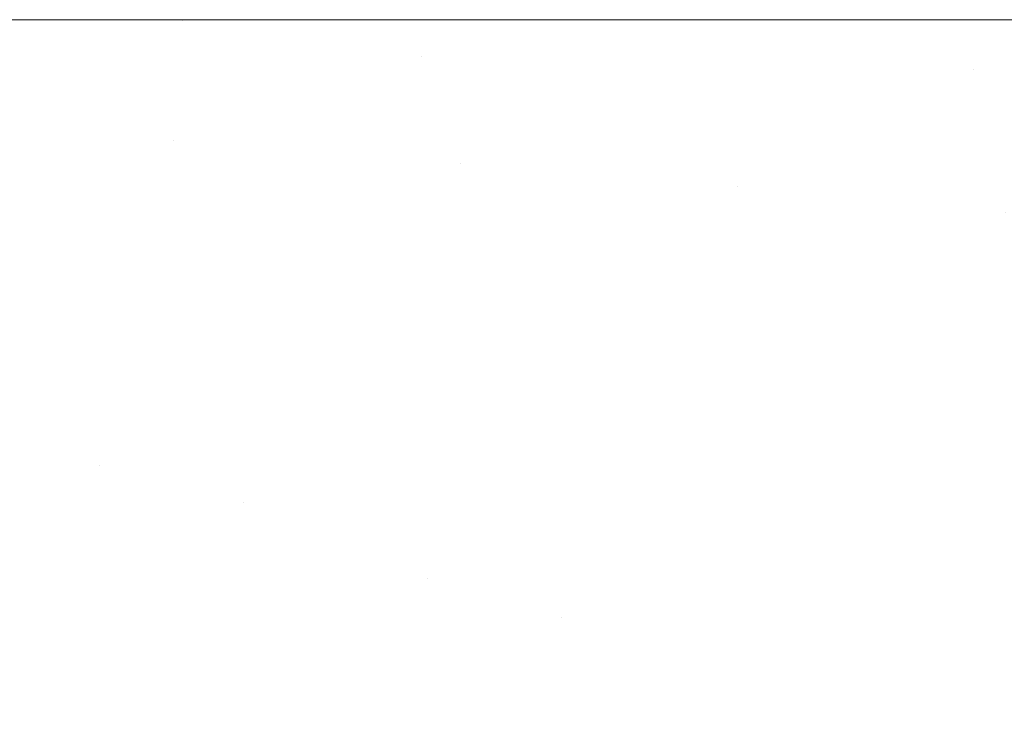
# Model space of a CAD drawing. Header units: centimetres. Extents: x -44.1 to 45.2, y 4.2 to 6.
# Tile 220 of 256: x -14.0869 to -14.0402, y 5.9668 to 6.0001. Entities that reach past the tile are written whole.
import ezdxf

# ---------------------------------------------------------------- set-up
doc = ezdxf.new("R2010")
doc.units = ezdxf.units.CM
doc.header["$LTSCALE"] = 2.54
doc.layers.add('Lucido design-1', color=7, linetype='Continuous')

# ---------------------------------------------------------------- blocks, each defined once
blk = doc.blocks.new('Gruppo-4-1')
at = {"color": 7, "linetype": 'Continuous', "lineweight": 9}
for points, invisible_edges in [([(-43.924707, 6.000021, -2312.419046), (-8.338741, 6.000089, -2312.42217), (-26.131724, 6.000089, -2312.42217)], 9), ([(-43.924707, 6.000021, -2312.419046), (45.040209, 6.000021, -2312.419046), (9.454243, 6.000089, -2312.42217), (-8.338741, 6.000089, -2312.42217)], 11), ([(-43.924707, 6.000021, -2312.419046), (-43.924707, 5.999993, -2312.417808), (45.040209, 5.999993, -2312.417808), (45.040209, 6.000021, -2312.419046)], 10), ([(45.040209, 5.999993, -2312.417808), (-43.924707, 5.999993, -2312.417808), (-43.924707, 5.999708, -2312.413454), (45.040209, 5.999708, -2312.413454)], 5), ([(-26.131724, 6.000089, -2312.42217), (-14.077994, 6.000089, -2312.641394), (-14.081469, 6.000089, -2312.642449)], 9), ([(-14.081469, 6.000089, -2312.642449), (-14.095203, 6.000089, -2312.646622), (-26.131724, 6.000089, -2312.42217)], 10), ([(-26.131724, 6.000089, -2312.42217), (-14.059693, 6.000089, -2312.636617), (-14.077994, 6.000089, -2312.641394)], 9), ([(-26.131724, 6.000089, -2312.42217), (-14.040353, 6.000089, -2312.632382), (-14.059693, 6.000089, -2312.636617)], 9), ([(-26.131724, 6.000089, -2312.42217), (-14.020064, 6.000089, -2312.628777), (-14.028457, 6.000089, -2312.630268)], 9), ([(-14.028457, 6.000089, -2312.630268), (-14.040353, 6.000089, -2312.632382), (-26.131724, 6.000089, -2312.42217)], 10), ([(-26.131724, 6.000089, -2312.42217), (-13.998948, 6.000089, -2312.625887), (-14.020064, 6.000089, -2312.628777)], 9), ([(-26.131724, 6.000089, -2312.42217), (-13.977163, 6.000089, -2312.623786), (-13.979127, 6.000089, -2312.623976), (-13.998948, 6.000089, -2312.625887)], 9), ([(-13.93465, 6.000089, -2312.62217), (-13.954895, 6.000089, -2312.622535), (-26.131724, 6.000089, -2312.42217), (-8.338741, 6.000089, -2312.42217)], 10), ([(-13.954895, 6.000089, -2312.622535), (-13.977163, 6.000089, -2312.623786), (-26.131724, 6.000089, -2312.42217)], 10), ([(-14.079191, 6.00004, -2312.645203), (-14.13256, 6.00004, -2312.664669), (-14.111291, 6.000089, -2312.652216), (-14.095203, 6.000089, -2312.646622)], 11), ([(-14.079191, 6.00004, -2312.645203), (-14.076901, 5.999894, -2312.648007), (-14.129424, 5.999894, -2312.667165), (-14.13256, 6.00004, -2312.664669)], 15), ([(-14.126298, 5.99965, -2312.669654), (-14.129424, 5.999894, -2312.667165), (-14.076901, 5.999894, -2312.648007), (-14.074617, 5.99965, -2312.650803)], 15), ([(-14.095203, 6.000089, -2312.646622), (-14.081469, 6.000089, -2312.642449), (-14.079191, 6.00004, -2312.645203)], 10), ([(-14.079191, 6.00004, -2312.645203), (-14.081469, 6.000089, -2312.642449), (-14.077994, 6.000089, -2312.641394)], 9), ([(-14.027008, 6.00004, -2312.633169), (-14.079191, 6.00004, -2312.645203), (-14.059693, 6.000089, -2312.636617), (-14.040353, 6.000089, -2312.632382)], 11), ([(-14.079191, 6.00004, -2312.645203), (-14.077994, 6.000089, -2312.641394), (-14.059693, 6.000089, -2312.636617)], 9), ([(-14.027008, 6.00004, -2312.633169), (-14.025545, 5.999894, -2312.636164), (-14.076901, 5.999894, -2312.648007), (-14.079191, 6.00004, -2312.645203)], 15), ([(-14.074617, 5.99965, -2312.650803), (-14.076901, 5.999894, -2312.648007), (-14.025545, 5.999894, -2312.636164), (-14.024086, 5.99965, -2312.63915)], 15), ([(-14.040353, 6.000089, -2312.632382), (-14.028457, 6.000089, -2312.630268), (-14.027008, 6.00004, -2312.633169)], 10), ([(45.040209, 5.999708, -2312.413454), (-43.924707, 5.999708, -2312.413454), (-43.924707, 5.999233, -2312.409117), (45.040209, 5.999233, -2312.409117)], 5), ([(-14.074617, 5.99965, -2312.650803), (-14.072344, 5.99931, -2312.653587), (-14.123184, 5.99931, -2312.672131), (-14.126298, 5.99965, -2312.669654)], 15), ([(-14.024086, 5.99965, -2312.63915), (-14.022633, 5.99931, -2312.642123), (-14.072344, 5.99931, -2312.653587), (-14.074617, 5.99965, -2312.650803)], 15), ([(45.040209, 5.999233, -2312.409117), (-43.924707, 5.999233, -2312.409117), (-43.924707, 5.998569, -2312.404805), (45.040209, 5.998569, -2312.404805)], 5), ([(-14.123184, 5.99931, -2312.672131), (-14.072344, 5.99931, -2312.653587), (-14.095144, 5.998875, -2312.664522)], 11), ([(-14.072344, 5.99931, -2312.653587), (-14.070083, 5.998875, -2312.656354), (-14.095144, 5.998875, -2312.664522)], 11), ([(-14.070083, 5.998875, -2312.656354), (-14.072344, 5.99931, -2312.653587), (-14.022633, 5.99931, -2312.642123), (-14.021189, 5.998875, -2312.645079)], 15), ([(45.040209, 5.998569, -2312.404805), (-43.924707, 5.998569, -2312.404805), (-43.924707, 5.997718, -2312.400526), (45.040209, 5.997718, -2312.400526)], 5), ([(-14.095144, 5.998875, -2312.664522), (-14.070083, 5.998875, -2312.656354), (-14.067839, 5.998346, -2312.659102), (-14.092485, 5.998346, -2312.667134)], 15), ([(-14.021189, 5.998875, -2312.645079), (-14.019755, 5.998346, -2312.648013), (-14.067839, 5.998346, -2312.659102), (-14.070083, 5.998875, -2312.656354)], 15), ([(-14.092485, 5.998346, -2312.667134), (-14.067839, 5.998346, -2312.659102), (-14.065615, 5.997724, -2312.661825), (-14.089849, 5.997724, -2312.669723)], 15), ([(-14.067839, 5.998346, -2312.659102), (-14.019755, 5.998346, -2312.648013), (-14.041672, 5.997724, -2312.655616)], 11), ([(-14.041672, 5.997724, -2312.655616), (-14.065615, 5.997724, -2312.661825), (-14.067839, 5.998346, -2312.659102)], 11), ([(-14.019755, 5.998346, -2312.648013), (-14.018333, 5.997724, -2312.650922), (-14.041672, 5.997724, -2312.655616)], 11), ([(45.040209, 5.997718, -2312.400526), (-43.924707, 5.997718, -2312.400526), (-43.924707, 5.996681, -2312.396288), (45.040209, 5.996681, -2312.396288)], 5), ([(-14.089849, 5.997724, -2312.669723), (-14.065615, 5.997724, -2312.661825), (-14.063413, 5.997012, -2312.664521), (-14.08724, 5.997012, -2312.672286)], 15), ([(-14.039873, 5.997012, -2312.658416), (-14.063413, 5.997012, -2312.664521), (-14.065615, 5.997724, -2312.661825), (-14.041672, 5.997724, -2312.655616)], 15), ([(-14.041672, 5.997724, -2312.655616), (-14.018333, 5.997724, -2312.650922), (-14.016927, 5.997012, -2312.653801), (-14.039873, 5.997012, -2312.658416)], 15), ([(45.040209, 5.996681, -2312.396288), (-43.924707, 5.996681, -2312.396288), (-43.924707, 5.99546, -2312.392099), (45.040209, 5.99546, -2312.392099)], 5), ([(-14.107977, 5.99621, -2312.684234), (-14.110956, 5.997012, -2312.681862), (-14.08724, 5.997012, -2312.672286), (-14.084661, 5.99621, -2312.67482)], 15), ([(-14.084661, 5.99621, -2312.67482), (-14.08724, 5.997012, -2312.672286), (-14.063413, 5.997012, -2312.664521), (-14.061237, 5.99621, -2312.667185)], 15), ([(-14.061237, 5.99621, -2312.667185), (-14.063413, 5.997012, -2312.664521), (-14.039873, 5.997012, -2312.658416), (-14.038094, 5.99621, -2312.661183)], 15), ([(-14.084661, 5.99621, -2312.67482), (-14.082115, 5.995322, -2312.67732), (-14.105036, 5.995322, -2312.686574), (-14.107977, 5.99621, -2312.684234)], 15), ([(-14.061237, 5.99621, -2312.667185), (-14.059089, 5.995322, -2312.669815), (-14.082115, 5.995322, -2312.67732), (-14.084661, 5.99621, -2312.67482)], 15), ([(-14.038094, 5.99621, -2312.661183), (-14.036339, 5.995322, -2312.663915), (-14.059089, 5.995322, -2312.669815), (-14.061237, 5.99621, -2312.667185)], 15), ([(45.040209, 5.99546, -2312.392099), (-43.924707, 5.99546, -2312.392099), (-43.924707, 5.994058, -2312.387968), (45.040209, 5.994058, -2312.387968)], 5), ([(-14.105036, 5.995322, -2312.686574), (-14.082115, 5.995322, -2312.67732), (-14.090912, 5.99435, -2312.68411)], 11), ([(-14.082115, 5.995322, -2312.67732), (-14.079607, 5.99435, -2312.679784), (-14.090912, 5.99435, -2312.68411)], 11), ([(-14.079607, 5.99435, -2312.679784), (-14.082115, 5.995322, -2312.67732), (-14.059089, 5.995322, -2312.669815), (-14.056972, 5.99435, -2312.672407)], 15), ([(-14.056972, 5.99435, -2312.672407), (-14.059089, 5.995322, -2312.669815), (-14.036339, 5.995322, -2312.663915), (-14.034609, 5.99435, -2312.666607)], 15), ([(-14.090912, 5.99435, -2312.68411), (-14.079607, 5.99435, -2312.679784), (-14.077138, 5.993296, -2312.682209), (-14.08825, 5.993296, -2312.686461)], 15), ([(-14.079607, 5.99435, -2312.679784), (-14.056972, 5.99435, -2312.672407), (-14.066001, 5.993296, -2312.67838)], 11), ([(-14.066001, 5.993296, -2312.67838), (-14.077138, 5.993296, -2312.682209), (-14.079607, 5.99435, -2312.679784)], 11), ([(-14.056972, 5.99435, -2312.672407), (-14.054889, 5.993296, -2312.674958), (-14.066001, 5.993296, -2312.67838)], 11), ([(-14.034609, 5.99435, -2312.666607), (-14.032907, 5.993296, -2312.669257), (-14.054889, 5.993296, -2312.674958), (-14.056972, 5.99435, -2312.672407)], 15), ([(45.040209, 5.994058, -2312.387968), (-43.924707, 5.994058, -2312.387968), (-43.924707, 5.992477, -2312.383902), (45.040209, 5.992477, -2312.383902)], 5), ([(-14.085635, 5.992164, -2312.688772), (-14.096481, 5.992164, -2312.693382), (-14.099284, 5.993296, -2312.691151), (-14.08825, 5.993296, -2312.686461)], 15), ([(-14.08825, 5.993296, -2312.686461), (-14.077138, 5.993296, -2312.682209), (-14.074711, 5.992164, -2312.684592), (-14.085635, 5.992164, -2312.688772)], 15), ([(-14.063764, 5.992164, -2312.680829), (-14.074711, 5.992164, -2312.684592), (-14.077138, 5.993296, -2312.682209), (-14.066001, 5.993296, -2312.67838)], 15), ([(-14.066001, 5.993296, -2312.67838), (-14.054889, 5.993296, -2312.674958), (-14.052841, 5.992164, -2312.677465), (-14.063764, 5.992164, -2312.680829)], 15), ([(-14.052841, 5.992164, -2312.677465), (-14.054889, 5.993296, -2312.674958), (-14.032907, 5.993296, -2312.669257), (-14.031234, 5.992164, -2312.671861)], 15), ([(45.040209, 5.992477, -2312.383902), (-43.924707, 5.992477, -2312.383902), (-43.924707, 5.990719, -2312.379908), (45.040209, 5.990719, -2312.379908)], 5), ([(-14.083068, 5.990955, -2312.69104), (-14.09373, 5.990955, -2312.695572), (-14.096481, 5.992164, -2312.693382), (-14.085635, 5.992164, -2312.688772)], 15), ([(-14.085635, 5.992164, -2312.688772), (-14.074711, 5.992164, -2312.684592), (-14.07233, 5.990955, -2312.686931), (-14.083068, 5.990955, -2312.69104)], 15), ([(-14.061569, 5.990955, -2312.683232), (-14.07233, 5.990955, -2312.686931), (-14.074711, 5.992164, -2312.684592), (-14.063764, 5.992164, -2312.680829)], 15), ([(-14.063764, 5.992164, -2312.680829), (-14.052841, 5.992164, -2312.677465), (-14.050832, 5.990955, -2312.679925), (-14.061569, 5.990955, -2312.683232)], 15), ([(-14.052841, 5.992164, -2312.677465), (-14.031234, 5.992164, -2312.671861), (-14.04016, 5.990955, -2312.676992)], 11), ([(-14.04016, 5.990955, -2312.676992), (-14.050832, 5.990955, -2312.679925), (-14.052841, 5.992164, -2312.677465)], 11), ([(-14.080552, 5.989674, -2312.693262), (-14.091034, 5.989674, -2312.697717), (-14.09373, 5.990955, -2312.695572), (-14.083068, 5.990955, -2312.69104)], 15), ([(-14.083068, 5.990955, -2312.69104), (-14.07233, 5.990955, -2312.686931), (-14.069997, 5.989674, -2312.689223), (-14.080552, 5.989674, -2312.693262)], 15), ([(-14.059418, 5.989674, -2312.685587), (-14.069997, 5.989674, -2312.689223), (-14.07233, 5.990955, -2312.686931), (-14.061569, 5.990955, -2312.683232)], 15), ([(-14.061569, 5.990955, -2312.683232), (-14.050832, 5.990955, -2312.679925), (-14.048863, 5.989674, -2312.682336), (-14.059418, 5.989674, -2312.685587)], 15), ([(-14.038372, 5.989674, -2312.679453), (-14.048863, 5.989674, -2312.682336), (-14.050832, 5.990955, -2312.679925), (-14.04016, 5.990955, -2312.676992)], 15), ([(45.040209, 5.990719, -2312.379908), (-43.924707, 5.990719, -2312.379908), (-43.924707, 5.98879, -2312.375995), (45.040209, 5.98879, -2312.375995)], 5), ([(-14.078091, 5.988324, -2312.695437), (-14.088395, 5.988324, -2312.699817), (-14.091034, 5.989674, -2312.697717), (-14.080552, 5.989674, -2312.693262)], 15), ([(-14.080552, 5.989674, -2312.693262), (-14.069997, 5.989674, -2312.689223), (-14.067713, 5.988324, -2312.691467), (-14.078091, 5.988324, -2312.695437)], 15), ([(-14.057313, 5.988324, -2312.687891), (-14.067713, 5.988324, -2312.691467), (-14.069997, 5.989674, -2312.689223), (-14.059418, 5.989674, -2312.685587)], 15), ([(-14.059418, 5.989674, -2312.685587), (-14.048863, 5.989674, -2312.682336), (-14.046936, 5.988324, -2312.684695), (-14.057313, 5.988324, -2312.687891)], 15), ([(-14.036622, 5.988324, -2312.681861), (-14.046936, 5.988324, -2312.684695), (-14.048863, 5.989674, -2312.682336), (-14.038372, 5.989674, -2312.679453)], 15), ([(45.040209, 5.98879, -2312.375995), (-43.924707, 5.98879, -2312.375995), (-43.924707, 5.986691, -2312.37217), (45.040209, 5.986691, -2312.37217)], 5), ([(-14.098571, 5.988324, -2312.704617), (-14.088395, 5.988324, -2312.699817), (-14.085817, 5.986907, -2312.701869), (-14.095822, 5.986907, -2312.706589)], 15), ([(-14.075685, 5.986907, -2312.697563), (-14.085817, 5.986907, -2312.701869), (-14.088395, 5.988324, -2312.699817), (-14.078091, 5.988324, -2312.695437)], 15), ([(-14.078091, 5.988324, -2312.695437), (-14.067713, 5.988324, -2312.691467), (-14.065482, 5.986907, -2312.693658), (-14.075685, 5.986907, -2312.697563)], 15), ([(-14.055256, 5.986907, -2312.690143), (-14.065482, 5.986907, -2312.693658), (-14.067713, 5.988324, -2312.691467), (-14.057313, 5.988324, -2312.687891)], 15), ([(-14.057313, 5.988324, -2312.687891), (-14.046936, 5.988324, -2312.684695), (-14.045053, 5.986907, -2312.687), (-14.055256, 5.986907, -2312.690143)], 15), ([(-14.034912, 5.986907, -2312.684214), (-14.045053, 5.986907, -2312.687), (-14.046936, 5.988324, -2312.684695), (-14.036622, 5.988324, -2312.681861)], 15), ([(-14.095822, 5.986907, -2312.706589), (-14.085817, 5.986907, -2312.701869), (-14.083301, 5.985428, -2312.703871), (-14.093139, 5.985428, -2312.708512)], 15), ([(-14.073338, 5.985428, -2312.699637), (-14.083301, 5.985428, -2312.703871), (-14.085817, 5.986907, -2312.701869), (-14.075685, 5.986907, -2312.697563)], 15), ([(-14.075685, 5.986907, -2312.697563), (-14.065482, 5.986907, -2312.693658), (-14.063304, 5.985428, -2312.695798), (-14.073338, 5.985428, -2312.699637)], 15), ([(-14.053249, 5.985428, -2312.69234), (-14.063304, 5.985428, -2312.695798), (-14.065482, 5.986907, -2312.693658), (-14.055256, 5.986907, -2312.690143)], 15), ([(-14.055256, 5.986907, -2312.690143), (-14.045053, 5.986907, -2312.687), (-14.043215, 5.985428, -2312.68925), (-14.053249, 5.985428, -2312.69234)], 15), ([(-14.033243, 5.985428, -2312.68651), (-14.043215, 5.985428, -2312.68925), (-14.045053, 5.986907, -2312.687), (-14.034912, 5.986907, -2312.684214)], 15), ([(45.040209, 5.985408, -2312.370055), (45.040209, 5.986691, -2312.37217), (-43.924707, 5.986691, -2312.37217), (-43.924707, 5.985408, -2312.370055)], 10), ([(-43.924707, 5.985408, -2312.370055), (-43.924707, 5.984428, -2312.36844), (45.040209, 5.984428, -2312.36844), (45.040209, 5.985408, -2312.370055)], 10), ([(-14.090525, 5.983889, -2312.710387), (-14.093139, 5.985428, -2312.708512), (-14.083301, 5.985428, -2312.703871), (-14.080849, 5.983889, -2312.705823)], 15), ([(-14.07105, 5.983889, -2312.701658), (-14.080849, 5.983889, -2312.705823), (-14.083301, 5.985428, -2312.703871), (-14.073338, 5.985428, -2312.699637)], 15), ([(-14.073338, 5.985428, -2312.699637), (-14.063304, 5.985428, -2312.695798), (-14.061182, 5.983889, -2312.697882), (-14.07105, 5.983889, -2312.701658)], 15), ([(-14.051292, 5.983889, -2312.694482), (-14.061182, 5.983889, -2312.697882), (-14.063304, 5.985428, -2312.695798), (-14.053249, 5.985428, -2312.69234)], 15), ([(-14.053249, 5.985428, -2312.69234), (-14.043215, 5.985428, -2312.68925), (-14.041424, 5.983889, -2312.691443), (-14.051292, 5.983889, -2312.694482)], 15), ([(-14.031617, 5.983889, -2312.688748), (-14.041424, 5.983889, -2312.691443), (-14.043215, 5.985428, -2312.68925), (-14.033243, 5.985428, -2312.68651)], 15), ([(45.040209, 5.983876, -2312.367613), (45.040209, 5.984428, -2312.36844), (-43.924707, 5.984428, -2312.36844), (-43.924707, 5.983876, -2312.367613)], 10), ([(-43.924707, 5.983876, -2312.367613), (-43.924707, 5.982004, -2312.364812), (45.040209, 5.982004, -2312.364812), (45.040209, 5.983876, -2312.367613)], 10), ([(-14.080849, 5.983889, -2312.705823), (-14.078462, 5.982295, -2312.707722), (-14.087981, 5.982295, -2312.712212), (-14.090525, 5.983889, -2312.710387)], 15), ([(-14.068824, 5.982295, -2312.703625), (-14.078462, 5.982295, -2312.707722), (-14.080849, 5.983889, -2312.705823), (-14.07105, 5.983889, -2312.701658)], 15), ([(-14.07105, 5.983889, -2312.701658), (-14.061182, 5.983889, -2312.697882), (-14.059117, 5.982295, -2312.699911), (-14.068824, 5.982295, -2312.703625)], 15), ([(-14.049389, 5.982295, -2312.696566), (-14.059117, 5.982295, -2312.699911), (-14.061182, 5.983889, -2312.697882), (-14.051292, 5.983889, -2312.694482)], 15), ([(-14.051292, 5.983889, -2312.694482), (-14.041424, 5.983889, -2312.691443), (-14.039682, 5.982295, -2312.693576), (-14.049389, 5.982295, -2312.696566)], 15), ([(-14.030034, 5.982295, -2312.690925), (-14.039682, 5.982295, -2312.693576), (-14.041424, 5.983889, -2312.691443), (-14.031617, 5.983889, -2312.688748)], 15), ([(-14.087981, 5.982295, -2312.712212), (-14.085509, 5.980649, -2312.713985), (-14.09013, 5.980649, -2312.716341)], 11), ([(-14.085509, 5.980649, -2312.713985), (-14.087981, 5.982295, -2312.712212), (-14.078462, 5.982295, -2312.707722), (-14.076144, 5.980649, -2312.709567)], 15), ([(-14.076144, 5.980649, -2312.709567), (-14.078462, 5.982295, -2312.707722), (-14.068824, 5.982295, -2312.703625), (-14.066661, 5.980649, -2312.705536)], 15), ([(-14.066661, 5.980649, -2312.705536), (-14.068824, 5.982295, -2312.703625), (-14.059117, 5.982295, -2312.699911), (-14.05711, 5.980649, -2312.701882)], 15), ([(-14.047539, 5.980649, -2312.698591), (-14.05711, 5.980649, -2312.701882), (-14.059117, 5.982295, -2312.699911), (-14.049389, 5.982295, -2312.696566)], 15), ([(-14.049389, 5.982295, -2312.696566), (-14.039682, 5.982295, -2312.693576), (-14.037988, 5.980649, -2312.69565), (-14.047539, 5.980649, -2312.698591)], 15), ([(45.040209, 5.982004, -2312.364812), (-43.924707, 5.982004, -2312.364812), (-43.924707, 5.979424, -2312.361294), (45.040209, 5.979424, -2312.361294)], 5), ([(-14.09013, 5.980649, -2312.716341), (-14.085509, 5.980649, -2312.713985), (-14.083109, 5.978953, -2312.715705), (-14.087657, 5.978953, -2312.718024)], 15), ([(-14.076144, 5.980649, -2312.709567), (-14.073893, 5.978953, -2312.711358), (-14.083109, 5.978953, -2312.715705), (-14.085509, 5.980649, -2312.713985)], 15), ([(-14.066661, 5.980649, -2312.705536), (-14.064561, 5.978953, -2312.707391), (-14.073893, 5.978953, -2312.711358), (-14.076144, 5.980649, -2312.709567)], 15), ([(-14.05711, 5.980649, -2312.701882), (-14.055162, 5.978953, -2312.703795), (-14.064561, 5.978953, -2312.707391), (-14.066661, 5.980649, -2312.705536)], 15), ([(-14.045743, 5.978953, -2312.700557), (-14.055162, 5.978953, -2312.703795), (-14.05711, 5.980649, -2312.701882), (-14.047539, 5.980649, -2312.698591)], 15), ([(-14.047539, 5.980649, -2312.698591), (-14.037988, 5.980649, -2312.69565), (-14.036345, 5.978953, -2312.697662), (-14.045743, 5.978953, -2312.700557)], 15), ([(45.040209, 5.979424, -2312.361294), (-43.924707, 5.979424, -2312.361294), (-43.924707, 5.976693, -2312.357891), (45.040209, 5.976693, -2312.357891)], 5), ([(-14.085261, 5.977213, -2312.719655), (-14.089688, 5.977213, -2312.722034), (-14.092155, 5.978953, -2312.720441), (-14.087657, 5.978953, -2312.718024)], 15), ([(-14.087657, 5.978953, -2312.718024), (-14.083109, 5.978953, -2312.715705), (-14.080784, 5.977213, -2312.717372), (-14.085261, 5.977213, -2312.719655)], 15), ([(-14.083109, 5.978953, -2312.715705), (-14.073893, 5.978953, -2312.711358), (-14.076266, 5.977213, -2312.715185)], 11), ([(-14.076266, 5.977213, -2312.715185), (-14.080784, 5.977213, -2312.717372), (-14.083109, 5.978953, -2312.715705)], 11), ([(-14.073893, 5.978953, -2312.711358), (-14.071713, 5.977213, -2312.713093), (-14.076266, 5.977213, -2312.715185)], 11), ([(-14.071713, 5.977213, -2312.713093), (-14.073893, 5.978953, -2312.711358), (-14.064561, 5.978953, -2312.707391), (-14.062526, 5.977213, -2312.709189)], 15), ([(-14.062526, 5.977213, -2312.709189), (-14.064561, 5.978953, -2312.707391), (-14.055162, 5.978953, -2312.703795), (-14.053275, 5.977213, -2312.705649)], 15), ([(-14.044003, 5.977213, -2312.702461), (-14.053275, 5.977213, -2312.705649), (-14.055162, 5.978953, -2312.703795), (-14.045743, 5.978953, -2312.700557)], 15), ([(-14.045743, 5.978953, -2312.700557), (-14.036345, 5.978953, -2312.697662), (-14.034752, 5.977213, -2312.699612), (-14.044003, 5.977213, -2312.702461)], 15), ([(-14.082942, 5.975431, -2312.721234), (-14.087301, 5.975431, -2312.723576), (-14.089688, 5.977213, -2312.722034), (-14.085261, 5.977213, -2312.719655)], 15), ([(-14.085261, 5.977213, -2312.719655), (-14.080784, 5.977213, -2312.717372), (-14.078534, 5.975431, -2312.718986), (-14.082942, 5.975431, -2312.721234)], 15), ([(-14.074086, 5.975431, -2312.716833), (-14.078534, 5.975431, -2312.718986), (-14.080784, 5.977213, -2312.717372), (-14.076266, 5.977213, -2312.715185)], 15), ([(-14.076266, 5.977213, -2312.715185), (-14.071713, 5.977213, -2312.713093), (-14.069602, 5.975431, -2312.714773), (-14.074086, 5.975431, -2312.716833)], 15), ([(-14.062526, 5.977213, -2312.709189), (-14.060558, 5.975431, -2312.710928), (-14.069602, 5.975431, -2312.714773), (-14.071713, 5.977213, -2312.713093)], 15), ([(-14.053275, 5.977213, -2312.705649), (-14.051449, 5.975431, -2312.707443), (-14.060558, 5.975431, -2312.710928), (-14.062526, 5.977213, -2312.709189)], 15), ([(-14.04232, 5.975431, -2312.704304), (-14.051449, 5.975431, -2312.707443), (-14.053275, 5.977213, -2312.705649), (-14.044003, 5.977213, -2312.702461)], 15), ([(-14.044003, 5.977213, -2312.702461), (-14.034752, 5.977213, -2312.699612), (-14.033211, 5.975431, -2312.701499), (-14.04232, 5.975431, -2312.704304)], 15), ([(45.040209, 5.976693, -2312.357891), (-43.924707, 5.976693, -2312.357891), (-43.924707, 5.973816, -2312.354611), (45.040209, 5.973816, -2312.354611)], 5), ([(-14.091605, 5.975431, -2312.726013), (-14.087301, 5.975431, -2312.723576), (-14.084994, 5.973611, -2312.725066), (-14.089233, 5.973611, -2312.727466)], 15), ([(-14.080701, 5.973611, -2312.722759), (-14.084994, 5.973611, -2312.725066), (-14.087301, 5.975431, -2312.723576), (-14.082942, 5.975431, -2312.721234)], 15), ([(-14.082942, 5.975431, -2312.721234), (-14.078534, 5.975431, -2312.718986), (-14.07636, 5.973611, -2312.720545), (-14.080701, 5.973611, -2312.722759)], 15), ([(-14.071978, 5.973611, -2312.718425), (-14.07636, 5.973611, -2312.720545), (-14.078534, 5.975431, -2312.718986), (-14.074086, 5.975431, -2312.716833)], 15), ([(-14.074086, 5.975431, -2312.716833), (-14.069602, 5.975431, -2312.714773), (-14.067563, 5.973611, -2312.716396), (-14.071978, 5.973611, -2312.718425)], 15), ([(-14.067563, 5.973611, -2312.716396), (-14.069602, 5.975431, -2312.714773), (-14.060558, 5.975431, -2312.710928), (-14.058655, 5.973611, -2312.712609)], 15), ([(-14.058655, 5.973611, -2312.712609), (-14.060558, 5.975431, -2312.710928), (-14.051449, 5.975431, -2312.707443), (-14.049683, 5.973611, -2312.709177)], 15), ([(-14.049683, 5.973611, -2312.709177), (-14.051449, 5.975431, -2312.707443), (-14.04232, 5.975431, -2312.704304), (-14.040692, 5.973611, -2312.706086)], 15), ([(-14.040692, 5.973611, -2312.706086), (-14.04232, 5.975431, -2312.704304), (-14.033211, 5.975431, -2312.701499), (-14.031721, 5.973611, -2312.703323)], 15), ([(45.040209, 5.973816, -2312.354611), (-43.924707, 5.973816, -2312.354611), (-43.924707, 5.970799, -2312.351459), (45.040209, 5.970799, -2312.351459)], 5), ([(-14.089233, 5.973611, -2312.727466), (-14.084994, 5.973611, -2312.725066), (-14.082768, 5.971757, -2312.726504), (-14.086944, 5.971757, -2312.728869)], 15), ([(-14.078538, 5.971757, -2312.724231), (-14.082768, 5.971757, -2312.726504), (-14.084994, 5.973611, -2312.725066), (-14.080701, 5.973611, -2312.722759)], 15), ([(-14.080701, 5.973611, -2312.722759), (-14.07636, 5.973611, -2312.720545), (-14.074261, 5.971757, -2312.72205), (-14.078538, 5.971757, -2312.724231)], 15), ([(-14.069945, 5.971757, -2312.719961), (-14.074261, 5.971757, -2312.72205), (-14.07636, 5.973611, -2312.720545), (-14.071978, 5.973611, -2312.718425)], 15), ([(-14.071978, 5.973611, -2312.718425), (-14.067563, 5.973611, -2312.716396), (-14.065595, 5.971757, -2312.717962), (-14.069945, 5.971757, -2312.719961)], 15), ([(-14.067563, 5.973611, -2312.716396), (-14.058655, 5.973611, -2312.712609), (-14.061217, 5.971757, -2312.716053)], 11), ([(-14.061217, 5.971757, -2312.716053), (-14.065595, 5.971757, -2312.717962), (-14.067563, 5.973611, -2312.716396)], 11), ([(-14.058655, 5.973611, -2312.712609), (-14.056818, 5.971757, -2312.714232), (-14.061217, 5.971757, -2312.716053)], 11), ([(-14.049683, 5.973611, -2312.709177), (-14.04798, 5.971757, -2312.71085), (-14.056818, 5.971757, -2312.714232), (-14.058655, 5.973611, -2312.712609)], 15), ([(-14.040692, 5.973611, -2312.706086), (-14.039122, 5.971757, -2312.707805), (-14.04798, 5.971757, -2312.71085), (-14.049683, 5.973611, -2312.709177)], 15), ([(-14.031721, 5.973611, -2312.703323), (-14.030284, 5.971757, -2312.705082), (-14.039122, 5.971757, -2312.707805), (-14.040692, 5.973611, -2312.706086)], 15), ([(-14.084738, 5.969871, -2312.73022), (-14.088793, 5.969871, -2312.732642), (-14.091059, 5.971757, -2312.731327), (-14.086944, 5.971757, -2312.728869)], 15), ([(-14.086944, 5.971757, -2312.728869), (-14.082768, 5.971757, -2312.726504), (-14.080622, 5.969871, -2312.727889), (-14.084738, 5.969871, -2312.73022)], 15), ([(-14.076454, 5.969871, -2312.72565), (-14.080622, 5.969871, -2312.727889), (-14.082768, 5.971757, -2312.726504), (-14.078538, 5.971757, -2312.724231)], 15), ([(-14.078538, 5.971757, -2312.724231), (-14.074261, 5.971757, -2312.72205), (-14.072239, 5.969871, -2312.723501), (-14.076454, 5.969871, -2312.72565)], 15), ([(-14.067985, 5.969871, -2312.721441), (-14.072239, 5.969871, -2312.723501), (-14.074261, 5.971757, -2312.72205), (-14.069945, 5.971757, -2312.719961)], 15), ([(-14.069945, 5.971757, -2312.719961), (-14.065595, 5.971757, -2312.717962), (-14.063698, 5.969871, -2312.719472), (-14.067985, 5.969871, -2312.721441)], 15), ([(-14.059384, 5.969871, -2312.71759), (-14.063698, 5.969871, -2312.719472), (-14.065595, 5.971757, -2312.717962), (-14.061217, 5.971757, -2312.716053)], 15), ([(-14.061217, 5.971757, -2312.716053), (-14.056818, 5.971757, -2312.714232), (-14.055049, 5.969871, -2312.715795), (-14.059384, 5.969871, -2312.71759)], 15), ([(-14.055049, 5.969871, -2312.715795), (-14.056818, 5.971757, -2312.714232), (-14.04798, 5.971757, -2312.71085), (-14.046338, 5.969871, -2312.712462)], 15), ([(-14.046338, 5.969871, -2312.712462), (-14.04798, 5.971757, -2312.71085), (-14.039122, 5.971757, -2312.707805), (-14.037609, 5.969871, -2312.709461)], 15), ([(45.040209, 5.970799, -2312.351459), (-43.924707, 5.970799, -2312.351459), (-43.924707, 5.967648, -2312.348442), (45.040209, 5.967648, -2312.348442)], 5), ([(-14.092782, 5.969871, -2312.735156), (-14.088793, 5.969871, -2312.732642), (-14.086613, 5.967958, -2312.733909), (-14.090546, 5.967958, -2312.736387)], 15), ([(-14.082615, 5.967958, -2312.731521), (-14.086613, 5.967958, -2312.733909), (-14.088793, 5.969871, -2312.732642), (-14.084738, 5.969871, -2312.73022)], 15), ([(-14.084738, 5.969871, -2312.73022), (-14.080622, 5.969871, -2312.727889), (-14.078558, 5.967958, -2312.729223), (-14.082615, 5.967958, -2312.731521)], 15), ([(-14.074448, 5.967958, -2312.727015), (-14.078558, 5.967958, -2312.729223), (-14.080622, 5.969871, -2312.727889), (-14.076454, 5.969871, -2312.72565)], 15), ([(-14.076454, 5.969871, -2312.72565), (-14.072239, 5.969871, -2312.723501), (-14.070293, 5.967958, -2312.724896), (-14.074448, 5.967958, -2312.727015)], 15), ([(-14.066099, 5.967958, -2312.722866), (-14.070293, 5.967958, -2312.724896), (-14.072239, 5.969871, -2312.723501), (-14.067985, 5.969871, -2312.721441)], 15), ([(-14.067985, 5.969871, -2312.721441), (-14.063698, 5.969871, -2312.719472), (-14.061873, 5.967958, -2312.720924), (-14.066099, 5.967958, -2312.722866)], 15), ([(-14.05762, 5.967958, -2312.719069), (-14.061873, 5.967958, -2312.720924), (-14.063698, 5.969871, -2312.719472), (-14.059384, 5.969871, -2312.71759)], 15), ([(-14.059384, 5.969871, -2312.71759), (-14.055049, 5.969871, -2312.715795), (-14.053346, 5.967958, -2312.7173), (-14.05762, 5.967958, -2312.719069)], 15), ([(-14.046338, 5.969871, -2312.712462), (-14.044759, 5.967958, -2312.714014), (-14.053346, 5.967958, -2312.7173), (-14.055049, 5.969871, -2312.715795)], 15), ([(-14.037609, 5.969871, -2312.709461), (-14.036153, 5.967958, -2312.711055), (-14.044759, 5.967958, -2312.714014), (-14.046338, 5.969871, -2312.712462)], 15), ([(45.040209, 5.967648, -2312.348442), (-43.924707, 5.967648, -2312.348442), (-43.924707, 5.964367, -2312.345566), (45.040209, 5.964367, -2312.345566)], 5), ([(-14.090546, 5.967958, -2312.736387), (-14.086613, 5.967958, -2312.733909), (-14.084518, 5.966019, -2312.735125), (-14.088396, 5.966019, -2312.737569)], 15), ([(-14.080575, 5.966019, -2312.73277), (-14.084518, 5.966019, -2312.735125), (-14.086613, 5.967958, -2312.733909), (-14.082615, 5.967958, -2312.731521)], 15), ([(-14.082615, 5.967958, -2312.731521), (-14.078558, 5.967958, -2312.729223), (-14.076574, 5.966019, -2312.730504), (-14.080575, 5.966019, -2312.73277)], 15), ([(-14.072521, 5.966019, -2312.728327), (-14.076574, 5.966019, -2312.730504), (-14.078558, 5.967958, -2312.729223), (-14.074448, 5.967958, -2312.727015)], 15), ([(-14.074448, 5.967958, -2312.727015), (-14.070293, 5.967958, -2312.724896), (-14.068423, 5.966019, -2312.726237), (-14.072521, 5.966019, -2312.728327)], 15), ([(-14.064287, 5.966019, -2312.724235), (-14.068423, 5.966019, -2312.726237), (-14.070293, 5.967958, -2312.724896), (-14.066099, 5.967958, -2312.722866)], 15), ([(-14.066099, 5.967958, -2312.722866), (-14.061873, 5.967958, -2312.720924), (-14.060119, 5.966019, -2312.72232), (-14.064287, 5.966019, -2312.724235)], 15), ([(-14.055924, 5.966019, -2312.72049), (-14.060119, 5.966019, -2312.72232), (-14.061873, 5.967958, -2312.720924), (-14.05762, 5.967958, -2312.719069)], 15), ([(-14.05762, 5.967958, -2312.719069), (-14.053346, 5.967958, -2312.7173), (-14.05171, 5.966019, -2312.718746), (-14.055924, 5.966019, -2312.72049)], 15), ([(-14.05171, 5.966019, -2312.718746), (-14.053346, 5.967958, -2312.7173), (-14.044759, 5.967958, -2312.714014), (-14.043241, 5.966019, -2312.715505)], 15), ([(-14.043241, 5.966019, -2312.715505), (-14.044759, 5.967958, -2312.714014), (-14.036153, 5.967958, -2312.711055), (-14.034753, 5.966019, -2312.712587)], 15)]:
    blk.add_3dface(points, dxfattribs=dict(at, invisible_edges=invisible_edges))
blk = doc.blocks.new('Gruppo-5-1')
at = {"color": 7}
blk.add_blockref('Gruppo-4-1', (0, 0), dxfattribs=at)

msp = doc.modelspace()

# ---------------------------------------------------------------- block references
at = {"layer": 'Lucido design-1', "color": 7}
msp.add_blockref('Gruppo-5-1', (0, 0), dxfattribs=at)

doc.saveas('drawing.dxf')
